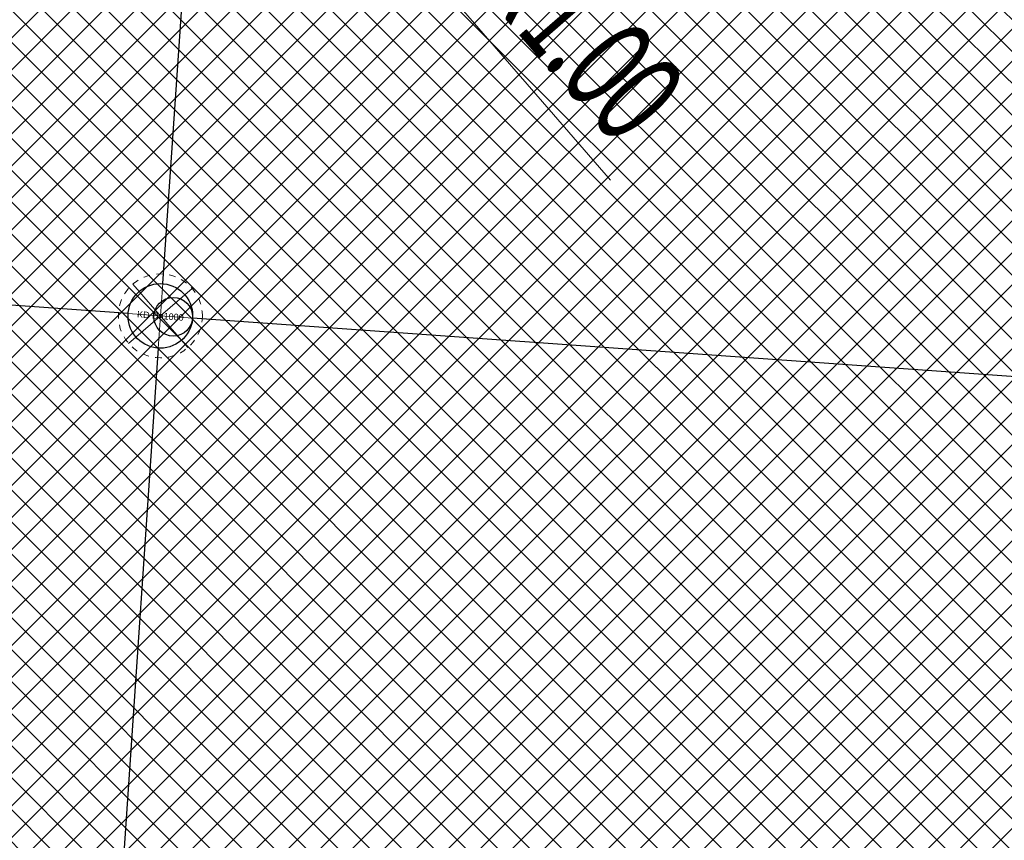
# Model space of a CAD drawing. Header units: metres. Extents: x 3 to 207, y 3 to 145.
# Tile 11 of 19: x 92 to 107, y 90 to 103. Entities that reach past the tile are written whole.
import ezdxf
from ezdxf.enums import TextEntityAlignment as Align

# ---------------------------------------------------------------- set-up
doc = ezdxf.new("R2010")
doc.units = ezdxf.units.M
doc.header["$MEASUREMENT"] = 0
doc.linetypes.add('DASHEDX2', pattern=[1.5, 1, -0.5])
doc.layers.add('D_opis_wym', color=7, linetype='Continuous', lineweight=0)
doc.layers.add('PRIMETECH - kan_deszcz_graw', color=74, linetype='EST---KD---', lineweight=30)
doc.layers.add('D_szraf_nawierzchnia_jezdnia_kostka', color=7, linetype='Continuous', lineweight=0, true_color=0xc0c0c0)
doc.styles.add('00_Opisy - wymiarowanie1-500_0', font='calibri.ttf', dxfattribs={"width": 0.72})
doc.styles.add('EST_SWK_1_500', font='arial.ttf', dxfattribs={"height": 0.8})
doc.styles.add('EST_SWK_1_500__', font='arial.ttf', dxfattribs={"height": 1})
doc.linetypes.add('EST---KD---', pattern='A,2.5,-0.22,["kd",EST_SWK_1_500__,S=1,R=0,X=0,Y=-0.36],-1.6', length=4.32)
doc.dimstyles.new('Sytuacja 1 500', dxfattribs={"dimtxt": 1.5, "dimasz": 0.75, "dimexe": 0.75, "dimexo": 0.0625, "dimgap": 0.375, "dimtad": 1, "dimzin": 3, "dimdsep": 46, "dimtxsty": '00_Opisy - wymiarowanie1-500_0', "dimblk": 'OBLIQUE', "dimcen": 0.09, "dimclrd": 7, "dimclrt": 7, "dimadec": 4, "dimazin": 3, "dimtfac": 1, "dimtofl": 0, "dimtmove": 1, "dimatfit": 2, "dimldrblk": 'TerminatorOpen', "dimfxl": 0.75, "dimfxlon": 1, "dimtzin": 3, "dimlwd": -1, "dimlwe": -1, "dimarcsym": 0})

# ---------------------------------------------------------------- blocks, each defined once
blk = doc.blocks.new('A$C698B3747')
at = {"layer": 'PRIMETECH - kan_deszcz_graw', "color": 7, "linetype": 'Continuous', "lineweight": 0}
for p, q in [((0.65, 0), (0.65, 1.3)), ((1.11, 0.19), (0.19, 1.11)), ((0.19, 0.19), (1.11, 1.11)), ((0, 0.65), (1.3, 0.65))]:
    blk.add_line(p, q, dxfattribs=at)
at = {"layer": 'PRIMETECH - kan_deszcz_graw', "color": 7, "linetype": 'DASHEDX2', "lineweight": 13, "ltscale": 0.1}
blk.add_circle((0.65, 0.65), 0.65, dxfattribs=at)
at = {"layer": 'PRIMETECH - kan_deszcz_graw', "color": 7, "linetype": 'Continuous'}
for centre, radius in [((0.65, 0.65), 0.5), ((0.85, 0.65), 0.3)]:
    blk.add_circle(centre, radius, dxfattribs=at)
at = {"layer": 'PRIMETECH - kan_deszcz_graw', "color": 7, "linetype": 'Continuous', "style": 'EST_SWK_1_500'}
blk.add_text('KD Dn1000', height=0.1, dxfattribs=at).set_placement((0.65, 0.65), align=Align.MIDDLE_CENTER)
blk = doc.blocks.new('TerminatorOpen')
at = {"color": 0, "linetype": 'ByBlock', "lineweight": -2}
for q in [(-1, 0.5), (-1, 0), (-1, -0.5)]:
    blk.add_line((0, 0), q, dxfattribs=at)
blk = doc.blocks.new('*D81')
at = {"layer": 'D_opis_wym', "color": 0}
for p, q in [((96.685, 104.85), (96.821, 104.968)), ((96.694, 104.977), (96.812, 104.841))]:
    blk.add_line(p, q, dxfattribs=at)
at = {"layer": 'D_opis_wym', "color": 7}
blk.add_line((100.924, 100.101), (97.899, 103.587), dxfattribs=at)
at = {"layer": 'D_opis_wym', "color": 7, "xscale": 0.75, "yscale": 0.75, "zscale": 0.75, "rotation": 130.9480118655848}
blk.add_blockref('TerminatorOpen', (97.408, 104.153), dxfattribs=at)
at = {"layer": 'D_opis_wym', "color": 7, "insert": (100.521, 102.31), "char_height": 1.5, "attachment_point": 5, "rotation": 310.948, "style": '00_Opisy - wymiarowanie1-500_0'}
blk.add_mtext('\\H1x;\\W0.6;R1.00', dxfattribs=at)

msp = doc.modelspace()

# ---------------------------------------------------------------- hatches: boundary and pattern name
at = {"layer": 'D_szraf_nawierzchnia_jezdnia_kostka'}
h = msp.add_hatch(dxfattribs=at)
h.set_pattern_fill('CROSSHATCH', color=256, style=0, pattern_type=2)
h.set_pattern_definition([(45, (73.8006, 100.28703), (-0.2474874, 0.2474874), []), (315, (73.8006, 100.28703), (0.2474874, 0.2474874), [])])
h.paths.add_polyline_path([(49.239, 85.431, -0.414214), (52.445, 88.21), (55.437, 87.997), (57.931, 87.819), (60.424, 87.641), (62.918, 87.463), (69.402, 87.001), (85.094, 85.882), (90.502, 85.497), (94.344, 85.223, -0.414214), (96.196, 83.085), (95.677, 75.795), (111.639, 74.656), (114.705, 117.664), (98.746, 118.802), (97.75, 104.838, -0.414214), (96.681, 103.911), (95.684, 103.982, -0.414214), (94.758, 105.051), (90.768, 105.336), (86.778, 105.62), (82.788, 105.904), (78.798, 106.189), (74.808, 106.473), (70.818, 106.758), (66.828, 107.042), (62.838, 107.327), (58.848, 107.611), (54.859, 107.896), (54.815, 107.279, -0.414214), (53.212, 105.889), (47.767, 106.277), (40.736, 106.779), (38.907, 81.139), (48.859, 80.435), (49.087, 83.437)])

# ---------------------------------------------------------------- linework, layer by layer
at = {"layer": 'PRIMETECH - kan_deszcz_graw', "linetype": 'EST---KD---', "ltscale": 0.5}
for p, q in [((94.436, 105.065), (93.989, 98.499)), ((93.922, 97.501), (93.135, 85.928))]:
    msp.add_line(p, q, dxfattribs=at)
for points in [[(93.457, 98.036), (74.809, 99.365)], [(114.8, 96.514), (94.454, 97.964)]]:
    msp.add_lwpolyline(points, dxfattribs=at)

# ---------------------------------------------------------------- block references
at = {"layer": 'PRIMETECH - kan_deszcz_graw', "linetype": 'Continuous', "lineweight": 0, "rotation": 355.9215772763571}
msp.add_blockref('A$C698B3747', (93.261, 97.398), dxfattribs=at)

# ---------------------------------------------------------------- dimensions: what is measured, and where the dimension line sits
at = {"layer": 'D_opis_wym', "color": 7}
dim = msp.add_radius_dim(center=(96.753, 104.909), mpoint=(97.408, 104.153), text='\\H1x;\\W0.6;<>', dimstyle='Sytuacja 1 500', override={"dimblk": 'TerminatorOpen', "dimse1": 1, "dimse2": 1}, dxfattribs=at)
dim.commit()
dim.dimension.update_dxf_attribs({"geometry": '*D81', "text_midpoint": (99.658, 101.561)})

doc.saveas('drawing.dxf')
